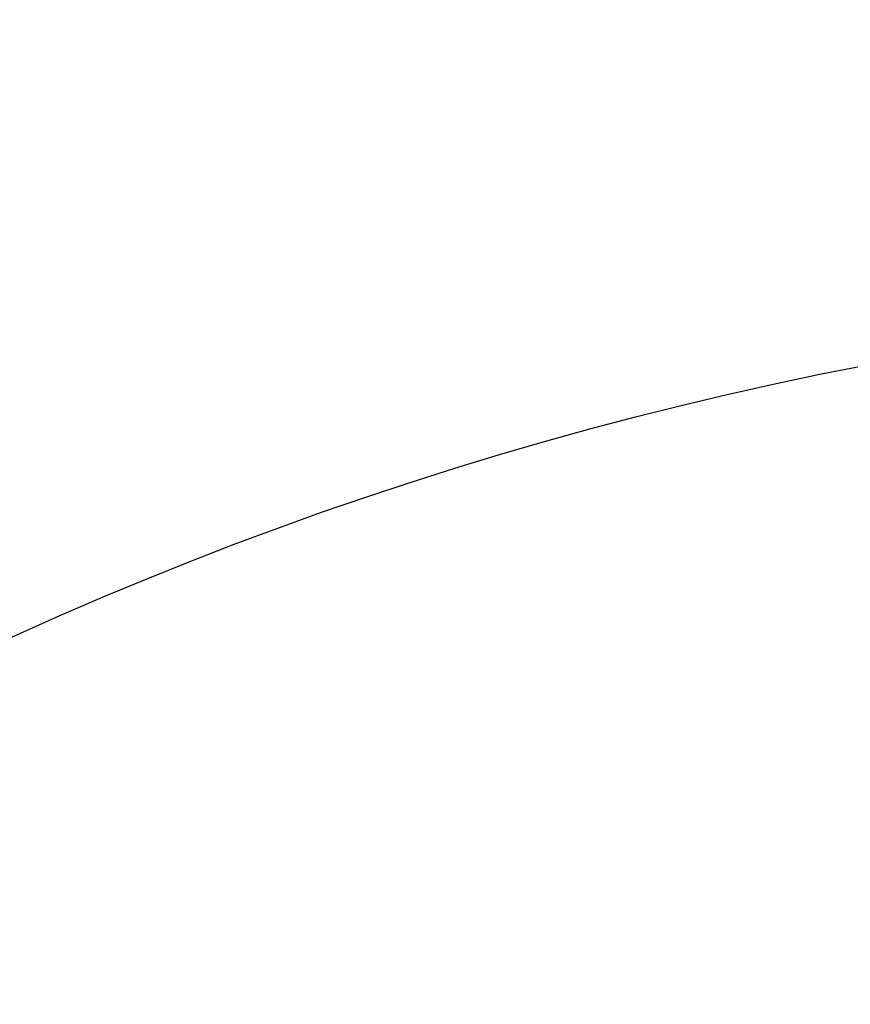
# Model space of a CAD drawing. Header units: millimetres. Extents: x 309 to 494, y 52 to 496.
# Tile 48 of 71: x 392.95 to 397.4, y 107.42 to 112.69. Entities that reach past the tile are written whole.
import ezdxf

# ---------------------------------------------------------------- set-up
doc = ezdxf.new("R2010")
doc.units = ezdxf.units.MM
doc.header["$LTSCALE"] = 47.498
doc.layers.get('0').update_dxf_attribs({"linetype": 'CONTINUOUS'})
doc.layers.add('KONSTR_EL', color=7, linetype='CONTINUOUS')

msp = doc.modelspace()

# ---------------------------------------------------------------- linework, layer by layer
at = {"color": 7, "linetype": 'CONTINUOUS'}
msp.add_arc((401.3507, 90.8055), 65, 7.069714, 172.930286, dxfattribs=at)
at = {"layer": 'KONSTR_EL', "color": 4, "linetype": 'CONTINUOUS'}
for radius in [34, 27.2, 20.4]:
    msp.add_circle((401.3507, 90.8055), radius, dxfattribs=at)
msp.add_arc((401.3507, 90.8055), 17, 180, 90, dxfattribs=at)

doc.saveas('drawing.dxf')
